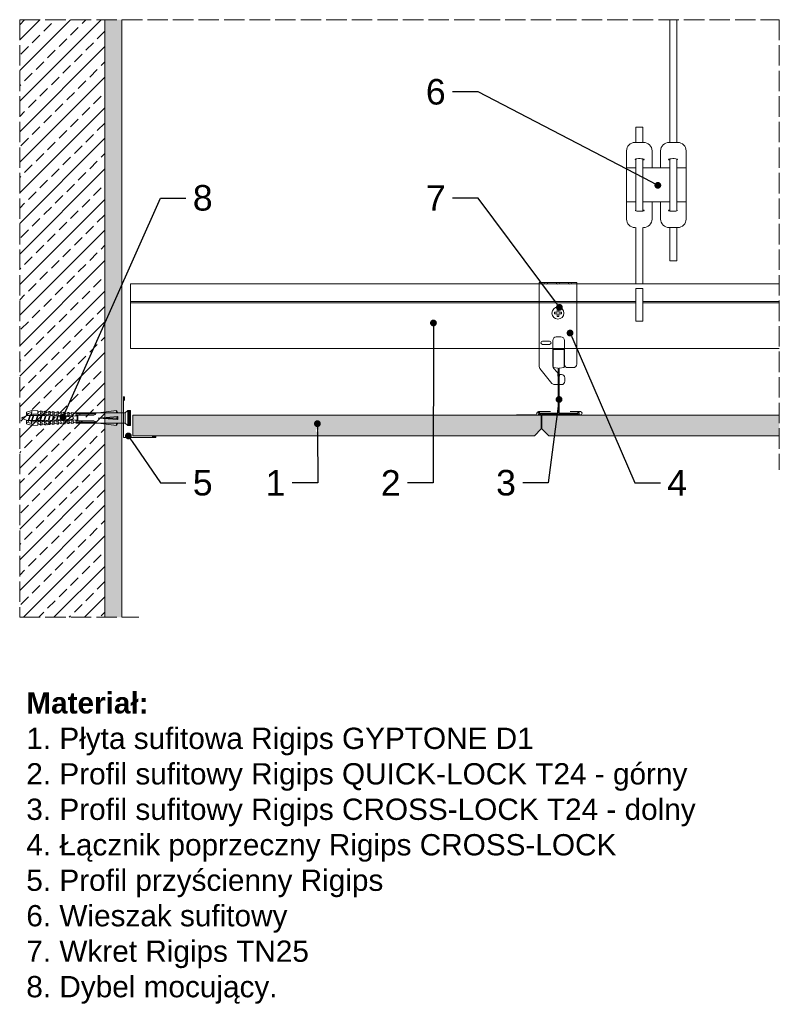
# Model space of a CAD drawing. Header units: millimetres. Extents: x -266 to 180, y -1455 to -877.
import ezdxf
from ezdxf import colors
from ezdxf.entities.mleader import LeaderData, LeaderLine
from ezdxf.math import Vec2, Vec3

# ---------------------------------------------------------------- set-up
doc = ezdxf.new("R2010")
doc.units = ezdxf.units.MM
doc.linetypes.add('ACAD_ISO02W100', pattern=[15, 12, -3])
doc.layers.get('0').update_dxf_attribs({"lineweight": 5})
for name, color, linetype, lineweight in [('_RIGIPS AKCESORIA', 7, 'Continuous', 5), ('_RIGIPS G-K', 7, 'Continuous', 9), ('_RIGIPS PROFIL', 7, 'Continuous', 9), ('_RIGIPS PŁYTA', 7, 'Continuous', 9), ('KRESKOWANIE', 7, 'Continuous', 9), ('PRZERYWANA', 7, 'ACAD_ISO02W100', 9)]:
    doc.layers.add(name, color=color, linetype=linetype, lineweight=lineweight)
doc.styles.get("Standard").update_dxf_attribs({"font": 'arial.ttf'})

# ---------------------------------------------------------------- blocks, each defined once
blk = doc.blocks.new('kolek rozprezny komplet 60')
for p, q in [((393.81, 219.85), (390.76, 218.91)), ((393.68, 217.35), (393.81, 219.85)), ((397.41, 219.66), (393.81, 219.85)), ((443.47, 219.95), (432.8, 218.45)), ((443.47, 218.45), (443.47, 219.95)), ((443.47, 219.95), (444.34, 218.45)), ((450.17, 219.95), (448.67, 218.45)), ((450.17, 219.95), (450.17, 210.95)), ((450.67, 219.95), (450.17, 219.95)), ((450.67, 219.95), (450.67, 210.95)), ((450.67, 219.35), (451.17, 219.95)), ((451.17, 219.95), (451.67, 219.95)), ((451.17, 219.95), (451.17, 210.95)), ((451.67, 219.95), (451.67, 210.95)), ((390.66, 217.01), (390.76, 218.91)), ((393.15, 216.88), (390.66, 217.01)), ((393.15, 214.02), (390.66, 213.89)), ((393.75, 218.75), (390.71, 217.96)), ((391.67, 216.95), (392.67, 216.95)), ((392.67, 216.95), (391.67, 213.95)), ((392.67, 216.95), (392.07, 213.95)), ((393.07, 216.95), (392.07, 213.95)), ((392.67, 216.95), (393.04, 217.45)), ((393.07, 216.95), (393.04, 217.45)), ((393.07, 216.95), (394.67, 216.95)), ((394.67, 216.95), (393.67, 213.95)), ((417.38, 216.11), (393.68, 217.35)), ((417.38, 214.79), (393.68, 213.55)), ((420.47, 216.55), (393.71, 217.95)), ((420.47, 214.35), (393.71, 212.95)), ((394.67, 216.95), (394.07, 213.95)), ((395.07, 216.95), (394.07, 213.95)), ((394.67, 216.95), (394.92, 217.29)), ((395.07, 216.95), (395.05, 217.28)), ((395.07, 216.95), (397.07, 216.95)), ((397.07, 216.95), (396.07, 213.95)), ((397.07, 216.95), (396.47, 213.95)), ((397.47, 216.95), (396.47, 213.95)), ((397.07, 216.95), (397.23, 217.17)), ((397.31, 217.76), (397.41, 219.66)), ((397.47, 216.95), (397.46, 217.16)), ((397.47, 216.95), (399.47, 216.95)), ((397.67, 217.14), (397.71, 217.74)), ((399, 219.58), (397.82, 218.98)), ((398.47, 217.1), (398.5, 217.7)), ((399.47, 216.95), (398.47, 213.95)), ((399.47, 216.95), (398.87, 213.95)), ((399.87, 216.95), (398.87, 213.95)), ((398.9, 217.68), (399, 219.58)), ((399.8, 219.54), (399, 219.58)), ((399.47, 216.95), (399.55, 217.05)), ((399.7, 217.64), (399.8, 219.54)), ((399.87, 216.95), (399.87, 217.03)), ((399.87, 216.95), (401.38, 216.95)), ((400.07, 217.02), (400.1, 217.62)), ((401.4, 219.45), (400.22, 218.85)), ((400.87, 216.98), (400.9, 217.58)), ((401.87, 216.92), (400.87, 213.95)), ((401.87, 216.92), (401.27, 213.95)), ((402.26, 216.9), (401.27, 213.95)), ((401.3, 217.56), (401.4, 219.45)), ((402.2, 219.41), (401.4, 219.45)), ((402.1, 217.51), (402.2, 219.41)), ((402.47, 216.89), (402.5, 217.49)), ((402.47, 214.01), (402.5, 213.41)), ((403.8, 219.33), (402.61, 218.72)), ((403.27, 216.85), (403.3, 217.45)), ((403.27, 214.05), (403.3, 213.45)), ((404.22, 216.8), (403.31, 214.05)), ((403.7, 217.43), (403.8, 219.33)), ((404.24, 216.8), (403.7, 214.07)), ((404.62, 216.78), (403.72, 214.07)), ((404.6, 219.29), (403.8, 219.33)), ((404.5, 217.39), (404.6, 219.29)), ((404.86, 216.77), (404.9, 217.37)), ((404.86, 214.13), (404.9, 213.53)), ((406.19, 219.2), (405.01, 218.6)), ((405.66, 216.73), (405.69, 217.32)), ((405.66, 214.17), (405.69, 213.58)), ((406.58, 216.68), (405.75, 214.18)), ((406.09, 217.3), (406.19, 219.2)), ((406.62, 216.68), (406.12, 214.2)), ((406.98, 216.66), (406.16, 214.2)), ((406.99, 219.16), (406.19, 219.2)), ((406.89, 217.26), (406.99, 219.16)), ((407.26, 216.64), (407.29, 217.24)), ((407.26, 214.26), (407.29, 213.66)), ((408.59, 219.08), (407.41, 218.47)), ((408.06, 216.6), (408.09, 217.2)), ((408.06, 214.3), (408.09, 213.7)), ((408.94, 216.55), (408.19, 214.31)), ((408.49, 217.18), (408.59, 219.08)), ((408.99, 216.55), (408.55, 214.33)), ((409.39, 219.03), (408.59, 219.08)), ((409.34, 216.53), (408.6, 214.33)), ((409.29, 217.14), (409.39, 219.03)), ((409.66, 216.52), (409.69, 217.12)), ((409.66, 214.38), (409.69, 213.79)), ((410.99, 218.95), (409.8, 218.35)), ((410.46, 216.47), (410.49, 217.07)), ((410.46, 214.43), (410.49, 213.83)), ((411.3, 216.43), (410.64, 214.44)), ((410.89, 217.05), (410.99, 218.95)), ((411.37, 216.43), (410.98, 214.45)), ((411.69, 216.41), (411.04, 214.46)), ((412.59, 218.87), (411.4, 218.26)), ((412.05, 216.39), (412.09, 216.99)), ((412.05, 214.51), (412.09, 213.91)), ((412.49, 216.97), (412.59, 218.87)), ((413.38, 218.82), (412.59, 218.87)), ((412.85, 216.35), (412.89, 216.95)), ((412.85, 214.55), (412.89, 213.95)), ((413.66, 216.31), (413.08, 214.56)), ((413.28, 216.93), (413.38, 218.82)), ((413.75, 216.3), (413.4, 214.58)), ((414.05, 216.29), (413.49, 214.58)), ((414.98, 218.74), (413.8, 218.14)), ((414.45, 216.27), (414.48, 216.86)), ((414.45, 214.64), (414.48, 214.04)), ((414.88, 216.84), (414.98, 218.74)), ((414.88, 214.06), (414.98, 212.16)), ((415.78, 218.7), (414.98, 218.74)), ((415.25, 216.22), (415.28, 216.82)), ((415.25, 214.68), (415.28, 214.08)), ((416.02, 216.18), (415.52, 214.69)), ((415.68, 216.8), (415.78, 218.7)), ((415.68, 214.1), (415.78, 212.2)), ((416.12, 216.18), (415.83, 214.71)), ((416.41, 216.16), (415.93, 214.71)), ((417.38, 218.62), (416.2, 218.01)), ((417.28, 216.72), (417.38, 218.62)), ((417.28, 214.18), (417.38, 212.29)), ((418.18, 218.57), (417.38, 218.62)), ((418.22, 215.58), (418.01, 214.95)), ((418.08, 216.68), (418.18, 218.57)), ((418.08, 214.22), (418.18, 212.33)), ((419.78, 218.49), (418.59, 217.89)), ((419.68, 216.59), (419.78, 218.49)), ((419.68, 214.31), (419.78, 212.41)), ((430.17, 217.15), (419.71, 217.15)), ((431.37, 217.95), (419.75, 217.95)), ((448.67, 218.45), (419.77, 218.45)), ((420.47, 217.15), (420.47, 213.75)), ((420.67, 217.15), (420.67, 213.75)), ((420.87, 217.15), (420.87, 213.75)), ((444.34, 216.37), (432.8, 215.45)), ((432.8, 215.45), (443.47, 215.45)), ((444.34, 214.53), (432.8, 215.45)), ((444.34, 216.37), (443.47, 215.45)), ((444.34, 214.53), (443.47, 215.45)), ((444.34, 214.53), (444.34, 216.37)), ((448.67, 218.45), (448.67, 212.45)), ((448.67, 216.95), (448.67, 213.95)), ((390.66, 213.89), (390.76, 211.99)), ((393.75, 212.15), (390.71, 212.94)), ((393.81, 211.05), (390.76, 211.99)), ((391.67, 213.95), (391.71, 213.45)), ((391.71, 213.45), (392.07, 213.95)), ((392.07, 213.95), (393.67, 213.95)), ((393.67, 213.95), (393.7, 213.55)), ((393.68, 213.55), (393.81, 211.05)), ((393.78, 213.55), (394.07, 213.95)), ((397.41, 211.24), (393.81, 211.05)), ((394.07, 213.95), (396.07, 213.95)), ((396.07, 213.95), (396.09, 213.67)), ((396.28, 213.68), (396.47, 213.95)), ((396.47, 213.95), (398.47, 213.95)), ((397.31, 213.14), (397.41, 211.24)), ((397.67, 213.76), (397.71, 213.16)), ((399, 211.32), (397.82, 211.93)), ((398.47, 213.95), (398.48, 213.8)), ((398.47, 213.8), (398.5, 213.2)), ((398.77, 213.81), (398.87, 213.95)), ((398.87, 213.95), (400.87, 213.95)), ((398.9, 213.22), (399, 211.32)), ((399.8, 211.36), (399, 211.32)), ((399.7, 213.26), (399.8, 211.36)), ((400.07, 213.88), (400.1, 213.28)), ((401.4, 211.45), (400.22, 212.05)), ((400.87, 213.95), (400.88, 213.92)), ((400.87, 213.92), (400.9, 213.32)), ((401.27, 213.95), (401.38, 213.95)), ((401.27, 213.94), (401.27, 213.95)), ((401.3, 213.35), (401.4, 211.45)), ((402.2, 211.49), (401.4, 211.45)), ((402.1, 213.39), (402.2, 211.49)), ((403.8, 211.57), (402.61, 212.18)), ((403.7, 213.47), (403.8, 211.57)), ((404.6, 211.62), (403.8, 211.57)), ((404.5, 213.51), (404.6, 211.62)), ((406.19, 211.7), (405.01, 212.3)), ((406.09, 213.6), (406.19, 211.7)), ((406.99, 211.74), (406.19, 211.7)), ((406.89, 213.64), (406.99, 211.74)), ((408.59, 211.82), (407.41, 212.43)), ((408.49, 213.72), (408.59, 211.82)), ((409.39, 211.87), (408.59, 211.82)), ((409.29, 213.76), (409.39, 211.87)), ((410.99, 211.95), (409.8, 212.55)), ((410.89, 213.85), (410.99, 211.95)), ((412.59, 212.03), (411.4, 212.64)), ((412.49, 213.93), (412.59, 212.03)), ((413.38, 212.08), (412.59, 212.03)), ((413.28, 213.97), (413.38, 212.08)), ((414.98, 212.16), (413.8, 212.76)), ((415.78, 212.2), (414.98, 212.16)), ((417.38, 212.29), (416.2, 212.89)), ((418.18, 212.33), (417.38, 212.29)), ((419.78, 212.41), (418.59, 213.01)), ((430.17, 213.75), (419.71, 213.75)), ((431.37, 212.95), (419.75, 212.95)), ((448.67, 212.45), (419.77, 212.45)), ((443.47, 210.95), (432.8, 212.45)), ((443.47, 212.45), (443.47, 210.95)), ((443.47, 210.95), (444.34, 212.45)), ((450.17, 210.95), (448.67, 212.45)), ((450.67, 210.95), (450.17, 210.95)), ((450.67, 211.55), (451.17, 210.95)), ((451.17, 210.95), (451.67, 210.95))]:
    blk.add_line(p, q)
for centre, radius, start, end in [((393.41, 206.24), 10.85, 99.20383, 121.90826), ((393.41, 224.66), 10.85, 238.09174, 260.79617), ((393.65, 216.85), 0.5, 87, 177), ((393.65, 214.05), 0.5, 183, 273), ((397.68, 219.24), 0.3, 177, 297), ((400.08, 219.12), 0.3, 177, 297), ((402.48, 218.99), 0.3, 177, 297), ((404.87, 218.87), 0.3, 177, 297), ((407.27, 218.74), 0.3, 177, 297), ((409.67, 218.61), 0.3, 177, 297), ((411.27, 218.53), 0.3, 177, 297), ((413.66, 218.41), 0.3, 177, 297), ((416.06, 218.28), 0.3, 177, 297), ((417.55, 215.45), 0.682, 255.86037, 104.13858), ((418.46, 218.15), 0.3, 177, 297), ((422.67, 216.95), 1, 90, 168.46304), ((430.17, 218.45), 1.3, 270, 0), ((397.68, 211.66), 0.3, 63, 183), ((400.08, 211.78), 0.3, 63, 183), ((402.48, 211.91), 0.3, 63, 183), ((404.87, 212.03), 0.3, 63, 183), ((407.27, 212.16), 0.3, 63, 183), ((409.67, 212.29), 0.3, 63, 183), ((411.27, 212.37), 0.3, 63, 183), ((413.66, 212.5), 0.3, 63, 183), ((416.06, 212.62), 0.3, 63, 183), ((418.46, 212.75), 0.3, 63, 183), ((422.67, 213.95), 1, 191.53696, 270), ((430.17, 212.45), 1.3, 0, 90)]:
    blk.add_arc(centre, radius, start, end)
blk = doc.blocks.new('_Dot')
at = {"color": 0, "linetype": 'ByBlock', "lineweight": -2}
blk.add_line((-0.5, 0), (-1, 0), dxfattribs=at)
at = {"color": 0, "linetype": 'ByBlock', "const_width": 0.5}
blk.add_lwpolyline([(-0.25, 0, 1), (0.25, 0, 1)], format="xyb", close=True, dxfattribs=at)
blk = doc.blocks.new('Łącznik Cross Lock')
at = {"layer": '_RIGIPS AKCESORIA'}
for p, q in [((1374.69, 6715.11), (1374.69, 6665.81)), ((1374.69, 6715.11), (1396.69, 6715.11)), ((1396.69, 6715.11), (1396.69, 6667.11)), ((1383.69, 6697.61), (1385.19, 6697.61)), ((1383.69, 6696.61), (1383.69, 6697.61)), ((1385.19, 6697.61), (1385.19, 6699.11)), ((1386.19, 6699.11), (1385.19, 6699.11)), ((1386.19, 6697.61), (1386.19, 6699.11)), ((1386.19, 6697.61), (1387.69, 6697.61)), ((1387.69, 6696.61), (1387.69, 6697.61)), ((1383.69, 6696.61), (1385.19, 6696.61)), ((1385.19, 6695.11), (1385.19, 6696.61)), ((1386.19, 6695.11), (1385.19, 6695.11)), ((1386.19, 6696.61), (1387.69, 6696.61)), ((1386.19, 6695.11), (1386.19, 6696.61)), ((1376.64, 6680.72), (1380.64, 6680.72)), ((1382.69, 6681.11), (1382.69, 6665.93)), ((1384.69, 6683.11), (1387.47, 6683.11)), ((1389.47, 6666.86), (1389.47, 6681.11)), ((1376.64, 6678.72), (1380.64, 6678.72)), ((1375.13, 6664.56), (1382.09, 6655.86)), ((1383.28, 6664.52), (1385.1, 6662.69)), ((1391.45, 6665.11), (1394.69, 6665.11)), ((1385.69, 6661.28), (1385.69, 6660.11)), ((1385.69, 6660.11), (1386.69, 6660.11)), ((1386.69, 6661.11), (1387.69, 6661.11)), ((1386.69, 6661.11), (1386.69, 6660.11)), ((1389.69, 6659.11), (1389.69, 6657.11)), ((1383.65, 6655.11), (1387.69, 6655.11))]:
    blk.add_line(p, q, dxfattribs=at)
blk.add_circle((1385.69, 6697.11), 3.5, dxfattribs=at)
for centre, radius, start, end in [((1378.69, 6715.11), 1, 180, 0), ((1385.69, 6715.11), 1, 180, 0), ((1392.69, 6715.11), 1, 180, 0), ((1376.64, 6679.72), 1, 90, 270), ((1380.64, 6679.72), 1, 270, 90), ((1384.69, 6681.11), 2, 90, 180), ((1387.47, 6681.11), 2, 0, 90), ((1376.69, 6665.81), 2, 180, 218.65981), ((1376.69, 6665.81), 2, 180, 218.65981), ((1384.69, 6665.93), 2, 180, 225), ((1391.45, 6667.11), 2, 187.12502, 270), ((1394.69, 6667.11), 2, 270, 0), ((1383.69, 6661.28), 2, 360, 45), ((1387.69, 6659.11), 2, 0, 90), ((1387.69, 6657.11), 2, 270, 0), ((1383.65, 6657.11), 2, 218.65981, 270)]:
    blk.add_arc(centre, radius, start, end, dxfattribs=at)
blk = doc.blocks.new('T24')
at = {"layer": '_RIGIPS PROFIL'}
for p, q in [((302.61, -139.67), (302.61, -129.54)), ((302.81, -129.34), (308.91, -129.34)), ((309.11, -129.54), (309.11, -139.67)), ((305.45, -140.31), (302.78, -139.87)), ((305.61, -140.51), (305.61, -166.64)), ((306.11, -140.51), (306.11, -166.64)), ((308.95, -139.87), (306.28, -140.31)), ((293.86, -167.24), (293.86, -166.44)), ((293.96, -166.34), (294.86, -166.34)), ((293.96, -167.34), (317.76, -167.34)), ((294.36, -166.84), (305.41, -166.84)), ((306.31, -166.84), (317.36, -166.84)), ((317.76, -166.34), (316.86, -166.34)), ((317.86, -167.24), (317.86, -166.44))]:
    blk.add_line(p, q, dxfattribs=at)
for centre, radius, start, end in [((302.81, -129.54), 0.2, 90, 180), ((308.91, -129.54), 0.2, 0, 90), ((302.81, -139.67), 0.2, 180, 260.53768), ((305.41, -140.51), 0.2, 0, 80.53768), ((306.31, -140.51), 0.2, 99.46232, 180), ((308.91, -139.67), 0.2, 279.46232, 0), ((293.96, -166.44), 0.1, 90, 180), ((293.96, -167.24), 0.1, 180, 270), ((305.41, -166.64), 0.2, 270, 0), ((306.31, -166.64), 0.2, 180, 270), ((317.76, -166.44), 0.1, 0, 90), ((317.76, -167.24), 0.1, 270, 0)]:
    blk.add_arc(centre, radius, start, end, dxfattribs=at)
blk = doc.blocks.new('Katownik 19x24')
at = {"layer": '_RIGIPS AKCESORIA'}
for p, q in [((652.64, 133.08), (652.64, 109.53)), ((653.14, 133.08), (653.14, 131.08)), ((652.84, 109.33), (671.39, 109.33)), ((671.39, 109.83), (669.39, 109.83))]:
    blk.add_line(p, q, dxfattribs=at)
for centre, radius, start, end in [((652.89, 133.08), 0.25, 0, 180), ((652.84, 109.53), 0.2, 180, 270), ((671.39, 109.58), 0.25, 270, 90)]:
    blk.add_arc(centre, radius, start, end, dxfattribs=at)

msp = doc.modelspace()

# ---------------------------------------------------------------- hatches: boundary and pattern name
at = {"layer": '_RIGIPS PŁYTA'}
h = msp.add_hatch(dxfattribs=at)
h.set_pattern_fill('DOTS', color=253, scale=0.5)
h.paths.add_polyline_path([(40.29, -1109.25), (3.42, -1109.25), (3.39, -1121.25), (36.29, -1121.25), (40.29, -1117.25)])
h.paths.add_polyline_path([(3.42, -1109.25), (-199.46, -1109.25), (-199.46, -1121.25), (3.39, -1121.25)])
h.paths.add_polyline_path([(-91.15, -1119.19, -1), (-91.14, -1117.19, -1)], flags=16)
h = msp.add_hatch(dxfattribs=at)
h.set_pattern_fill('DOTS', color=253, scale=0.5)
h.paths.add_polyline_path([(180.05, -1109.25), (40.69, -1109.25), (40.69, -1117.25), (44.69, -1121.25), (180.05, -1121.25)])
at = {"layer": 'KRESKOWANIE'}
h = msp.add_hatch(dxfattribs=at)
h.set_pattern_fill('ANSI33', color=256, scale=2, angle=180, style=0)
h.set_pattern_definition([(225, (-2261.128, -2506.8), (8.980256, -8.980256), []), (225, (-2270.108, -2506.8), (8.980256, -8.980256), [6.35, -3.175])])
h.paths.add_polyline_path([(-215.92, -876.85), (-265.92, -876.85), (-265.92, -1227.85), (-215.92, -1227.85)])
h = msp.add_hatch(dxfattribs=at)
h.set_pattern_fill('AR-SAND', color=256, scale=0.1, style=0)
h.set_pattern_definition([(37.5, (-2261.128, -2506.7997), (-0.160003, 4.8941324), [0, -3.8608, 0, -4.318, 0, -4.1275]), (7.5, (-2261.128, -2506.8), (4.495233, 7.168251), [0, -2.0828, 0, -3.4798, 0, -1.3335]), (327.5, (-2264.252, -2506.7997), (7.909924, 0.014372), [0, -1.27, 0, -4.572, 0, -5.969]), (317.5, (-2264.252, -2506.8), (7.635565, 2.229293), [0, -0.635, 0, -2.9972, 0, -3.429])])
h.paths.add_polyline_path([(-205.92, -876.85), (-215.92, -876.85), (-215.92, -1227.85), (-205.92, -1227.85)])

# ---------------------------------------------------------------- linework, layer by layer
for p, q in [((-215.92, -876.85), (-215.92, -1227.85)), ((-205.92, -876.85), (-205.92, -1227.85)), ((115.81, -948.93), (115.81, -876.85)), ((119.81, -948.93), (119.81, -876.85)), ((95.89, -940.05), (95.89, -948.93)), ((95.89, -940.05), (99.89, -940.05)), ((99.89, -940.05), (99.89, -948.93)), ((90.36, -953.93), (90.36, -993.93)), ((95.36, -948.93), (100.36, -948.93)), ((95.89, -948.93), (99.89, -948.93)), ((105.36, -953.93), (105.36, -963.93)), ((110.36, -953.93), (110.36, -963.93)), ((115.36, -948.93), (120.36, -948.93)), ((125.36, -953.93), (125.36, -993.93)), ((95.89, -958.65), (95.89, -989.2)), ((99.89, -958.58), (99.89, -989.27)), ((115.81, -989.26), (115.81, -958.59)), ((119.81, -989.2), (119.81, -958.65)), ((95.89, -963.93), (90.36, -963.93)), ((105.12, -963.93), (99.89, -963.93)), ((105.36, -963.93), (110.36, -963.93)), ((110.36, -963.93), (115.81, -963.93)), ((119.81, -963.93), (125.36, -963.93)), ((95.89, -983.93), (90.36, -983.93)), ((105.12, -983.93), (99.89, -983.93)), ((105.36, -983.93), (105.36, -993.93)), ((105.36, -983.93), (110.36, -983.93)), ((110.36, -983.93), (115.81, -983.93)), ((110.36, -983.93), (110.36, -993.93)), ((119.81, -983.93), (125.36, -983.93)), ((95.89, -998.93), (95.89, -1032.05)), ((99.89, -998.93), (99.89, -1032.05)), ((115.36, -998.93), (120.36, -998.93)), ((115.81, -1018.5), (115.81, -998.93)), ((115.81, -998.93), (119.81, -998.93)), ((119.81, -1018.5), (119.81, -998.93)), ((115.81, -1018.5), (119.81, -1018.5)), ((95.89, -1034.69), (99.89, -1034.69)), ((95.89, -1034.69), (95.89, -1053.89)), ((99.89, -1034.69), (99.89, -1053.89)), ((95.89, -1053.89), (99.89, -1053.89))]:
    msp.add_line(p, q)
for centre, start, end in [((95.36, -953.93), 90, 180), ((100.36, -953.93), 0, 90), ((115.36, -953.93), 90, 180), ((120.36, -953.93), 0, 90), ((95.36, -993.93), 180, 270), ((100.36, -993.93), 270, 0), ((115.36, -993.93), 180, 270), ((120.36, -993.93), 270, 0)]:
    msp.add_arc(centre, 5, start, end)
for centre, major_axis, start_param, end_param in [((98.04, -958.91), (-2.61, 0), 2.354842, 6.878857), ((117.67, -988.94), (2.61, 0), 2.365135, 6.891659)]:
    msp.add_ellipse(centre, major_axis=major_axis, ratio=0.178494, start_param=start_param, end_param=end_param)
at = {"extrusion": (0, 0, -1)}
for centre, major_axis, start_param, end_param in [((117.67, -958.91), (2.61, 0), 2.365135, 6.891659), ((98.04, -988.94), (-2.61, 0), 2.354842, 6.878857)]:
    msp.add_ellipse(centre, major_axis=major_axis, ratio=0.178494, start_param=start_param, end_param=end_param, dxfattribs=at)
at = {"layer": '_RIGIPS PROFIL'}
for p, q in [((-200.92, -1032.05), (180.05, -1032.05)), ((-200.92, -1070.05), (-200.92, -1032.05)), ((-200.92, -1042.38), (95.89, -1042.38)), ((-200.92, -1043.22), (95.89, -1043.22)), ((99.89, -1042.38), (180.05, -1042.38)), ((99.89, -1043.22), (180.05, -1043.22)), ((-200.92, -1070.05), (180.05, -1070.05))]:
    msp.add_line(p, q, dxfattribs=at)
at = {"layer": '_RIGIPS PŁYTA'}
for p, q in [((-199.46, -1109.25), (40.29, -1109.25)), ((-199.46, -1109.25), (-199.46, -1121.25)), ((36.69, -1109.05), (25.69, -1109.05)), ((37.69, -1108.05), (37.69, -1108.05)), ((45.69, -1107.05), (38.69, -1107.05)), ((40.29, -1109.25), (40.29, -1117.25)), ((180.05, -1109.25), (40.69, -1109.25)), ((40.69, -1109.25), (40.69, -1117.25)), ((51.29, -1109.05), (63.29, -1109.05)), ((57.29, -1107.05), (63.29, -1107.05)), ((-199.46, -1121.25), (36.29, -1121.25)), ((40.29, -1117.25), (36.29, -1121.25)), ((40.69, -1117.25), (44.69, -1121.25)), ((180.05, -1121.25), (44.69, -1121.25))]:
    msp.add_line(p, q, dxfattribs=at)
for centre, start, end in [((36.69, -1108.05), 270, 0), ((38.69, -1108.05), 90, 180), ((63.29, -1108.05), 270, 90)]:
    msp.add_arc(centre, 1, start, end, dxfattribs=at)
at = {"layer": 'PRZERYWANA'}
for p, q in [((-265.92, -876.85), (180.05, -876.85)), ((-265.92, -876.85), (-265.92, -1227.85)), ((180.05, -876.85), (180.05, -1141.25)), ((-265.92, -1227.85), (-195.92, -1227.85))]:
    msp.add_line(p, q, dxfattribs=at)

# ---------------------------------------------------------------- block references
for name, p in [('T24', (-255.37, -941.21)), ('kolek rozprezny komplet 60', (-652.6, -1326.27))]:
    msp.add_blockref(name, p)
at = {"layer": '_RIGIPS AKCESORIA'}
msp.add_blockref('Katownik 19x24', (-857.57, -1231.57), dxfattribs=at)
at = {"layer": '_RIGIPS PROFIL'}
msp.add_blockref('Łącznik Cross Lock', (-1335.59, -7746.33), dxfattribs=at)

# ---------------------------------------------------------------- texts
at = {"layer": '_RIGIPS G-K', "insert": (-262.04, -1271.9), "char_height": 12.5, "attachment_point": 1}
msp.add_mtext_dynamic_manual_height_columns('{\\fArial|b1|i0|c238|p34;Materiał:\\P}1. Płyta sufitowa Rigips GYPTONE D1\\P2. Profil sufitowy Rigips QUICK-LOCK T24 - górny\\P3. Profil sufitowy Rigips CROSS-LOCK T24 - dolny\\P4. Łącznik poprzeczny Rigips CROSS-LOCK\\P5. Profil przyścienny Rigips\\P6. Wieszak sufitowy\\P7. Wkret Rigips TN25\\P8. Dybel mocujący. ', width=440.7622, gutter_width=12.5, heights=[0], dxfattribs=at)

# ---------------------------------------------------------------- leaders
at = {"layer": '_RIGIPS G-K'}
ml = msp.add_multileader_mtext('Standard', dxfattribs=at)
ml.set_content('6', color=256)
ml.set_leader_properties()
ml.set_arrow_properties(name='DOT')
ml.build(insert=Vec2(0, 0))
ml.multileader.update_dxf_attribs({"dogleg_length": 15})
ctx = ml.context
ctx.base_point, ctx.char_height, ctx.landing_gap_size, ctx.plane_origin = Vec3(-29.71, -919.3), 15, 4, Vec3(-31.67, -788.7)
ctx.text_align_type = 2
notes = []
notes.append((ctx, [(1, (1, 1, 0), (3.19, -919.3), (-1, 0), 15, [(1, [(108.73, -974.16)], 0, [])])]))
ctx.mtext.insert, ctx.mtext.alignment, ctx.mtext.flow_direction = Vec3(-15.81, -911.68), 3, 5
ml = msp.add_multileader_mtext('Standard', dxfattribs=at)
ml.set_content('8', color=256)
ml.set_leader_properties()
ml.set_arrow_properties(name='DOT')
ml.build(insert=Vec2(0, 0))
ml.multileader.update_dxf_attribs({"dogleg_length": 15})
ctx = ml.context
ctx.base_point, ctx.char_height, ctx.landing_gap_size, ctx.plane_origin = Vec3(-168.3, -981.6), 15, 4, Vec3(-218.3, -921.97)
notes.append((ctx, [(0, (1, 1, 0), (-183.3, -981.6), (1, 0), 15, [(0, [(-240.47, -1110.35)], 0, [])])]))
ctx.mtext.insert, ctx.mtext.flow_direction = Vec3(-164.3, -973.98), 5
ml = msp.add_multileader_mtext('Standard', dxfattribs=at)
ml.set_content('7', color=256)
ml.set_leader_properties()
ml.set_arrow_properties(name='DOT')
ml.build(insert=Vec2(0, 0))
ml.multileader.update_dxf_attribs({"dogleg_length": 15})
ctx = ml.context
ctx.base_point, ctx.char_height, ctx.landing_gap_size, ctx.plane_origin = Vec3(-29.52, -981.6), 15, 4, Vec3(-43.76, -921.97)
ctx.text_align_type = 2
notes.append((ctx, [(1, (1, 1, 0), (3.19, -981.6), (-1, 0), 15, [(0, [(50.95, -1045.83)], 0, [])])]))
ctx.mtext.insert, ctx.mtext.alignment, ctx.mtext.flow_direction = Vec3(-15.81, -974.1), 3, 5
ml = msp.add_multileader_mtext('Standard', dxfattribs=at)
ml.set_content('2', color=256)
ml.set_leader_properties()
ml.set_arrow_properties(name='DOT')
ml.build(insert=Vec2(0, 0))
ml.multileader.update_dxf_attribs({"dogleg_length": 15})
ctx = ml.context
ctx.base_point, ctx.char_height, ctx.landing_gap_size, ctx.plane_origin = Vec3(-56.19, -1148.95), 15, 4, Vec3(-58.11, -1018.34)
ctx.text_align_type = 2
notes.append((ctx, [(1, (1, 1, 0), (-23.25, -1148.95), (-1, 0), 15, [(0, [(-23.01, -1055)], 0, [])])]))
ctx.mtext.insert, ctx.mtext.alignment, ctx.mtext.flow_direction = Vec3(-42.25, -1141.45), 3, 5
ml = msp.add_multileader_mtext('Standard', dxfattribs=at)
ml.set_content('4', color=256)
ml.set_leader_properties()
ml.set_arrow_properties(name='DOT')
ml.build(insert=Vec2(0, 0))
ml.multileader.update_dxf_attribs({"dogleg_length": 15})
ctx = ml.context
ctx.base_point, ctx.char_height, ctx.landing_gap_size, ctx.plane_origin = Vec3(110.24, -1148.95), 15, 4, Vec3(60.24, -1018.34)
notes.append((ctx, [(0, (1, 1, 0), (95.24, -1148.95), (1, 0), 15, [(0, [(57.2, -1060.91)], 0, [])])]))
ctx.mtext.insert, ctx.mtext.flow_direction = Vec3(114.24, -1141.45), 5
ml = msp.add_multileader_mtext('Standard', dxfattribs=at)
ml.set_content('3', color=256)
ml.set_leader_properties()
ml.set_arrow_properties(name='DOT')
ml.build(insert=Vec2(0, 0))
ml.multileader.update_dxf_attribs({"dogleg_length": 15})
ctx = ml.context
ctx.base_point, ctx.char_height, ctx.landing_gap_size, ctx.plane_origin = Vec3(11.61, -1148.95), 15, 4, Vec3(9.57, -1018.34)
ctx.text_align_type = 2
notes.append((ctx, [(1, (1, 1, 0), (44.43, -1148.95), (-1, 0), 15, [(0, [(50.74, -1099.93)], 0, [])])]))
ctx.mtext.insert, ctx.mtext.alignment, ctx.mtext.flow_direction = Vec3(25.43, -1141.32), 3, 5
ml = msp.add_multileader_mtext('Standard', dxfattribs=at)
ml.set_content('1', color=256)
ml.set_leader_properties()
ml.set_arrow_properties(name='DOT')
ml.build(insert=Vec2(0, 0))
ml.multileader.update_dxf_attribs({"dogleg_length": 15})
ctx = ml.context
ctx.base_point, ctx.char_height, ctx.landing_gap_size, ctx.plane_origin = Vec3(-119.46, -1148.95), 15, 4, Vec3(-126.25, -1018.34)
ctx.text_align_type = 2
notes.append((ctx, [(1, (1, 1, 0), (-90.93, -1148.95), (-1, 0), 15, [(0, [(-91.14, -1114.15)], 0, [])])]))
ctx.mtext.insert, ctx.mtext.alignment, ctx.mtext.flow_direction = Vec3(-109.93, -1141.45), 3, 5
ml = msp.add_multileader_mtext('Standard', dxfattribs=at)
ml.set_content('5', color=256)
ml.set_leader_properties()
ml.set_arrow_properties(name='DOT')
ml.build(insert=Vec2(0, 0))
ml.multileader.update_dxf_attribs({"dogleg_length": 15})
ctx = ml.context
ctx.base_point, ctx.char_height, ctx.landing_gap_size, ctx.plane_origin = Vec3(-168.3, -1148.95), 15, 4, Vec3(-218.3, -1018.34)
notes.append((ctx, [(0, (1, 1, 0), (-183.3, -1148.95), (1, 0), 15, [(0, [(-202.1, -1121.35)], 0, [])])]))
ctx.mtext.insert, ctx.mtext.flow_direction = Vec3(-164.3, -1141.32), 5
for ctx, leaders in notes:
    for number, flags, end, landing, length, lines in leaders:
        leader = LeaderData()
        leader.index, (leader.has_last_leader_line, leader.has_dogleg_vector, leader.attachment_direction) = number, flags
        leader.last_leader_point, leader.dogleg_vector, leader.dogleg_length = Vec3(end), Vec3(landing), length
        for number, points, colour, breaks in lines:
            line = LeaderLine()
            line.index, line.vertices, line.color, line.breaks = number, Vec3.list(points), colors.encode_raw_color(colour), breaks
            leader.lines.append(line)
        ctx.leaders.append(leader)

doc.saveas('drawing.dxf')
